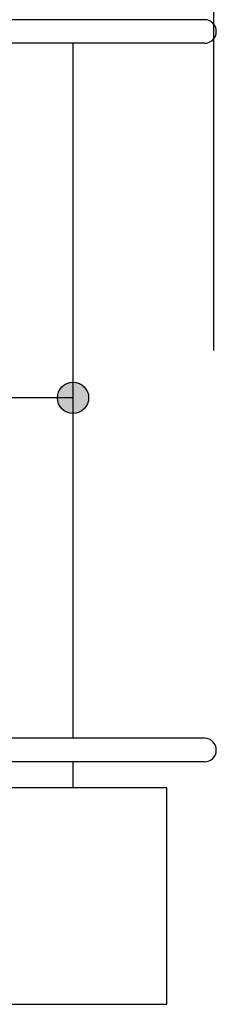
# Model space of a CAD drawing. Header units: inches. Extents: x -145354 to -97635, y 38777 to 78670.
# Tile 81 of 231: x -141186 to -141144, y 50244 to 50453. Entities that reach past the tile are written whole.
import ezdxf

# ---------------------------------------------------------------- set-up
doc = ezdxf.new("R2010")
doc.units = ezdxf.units.IN
doc.header["$MEASUREMENT"] = 0
doc.layers.get('0').update_dxf_attribs({"color": 101})
for name, color, linetype in [('Ele-balustrada', 64, 'Continuous'), ('Sch-opis', 51, 'Continuous'), ('W-idok', 9, 'Continuous')]:
    doc.layers.add(name, color=color, linetype=linetype)

# ---------------------------------------------------------------- blocks, each defined once
blk = doc.blocks.new('ozn_schody-kółko_d14')
at = {"ltscale": 25}
h = blk.add_hatch(color=256, dxfattribs=at)
edge = h.paths.add_edge_path()
edge.add_arc((0, 0), 3.33, 0, 360)
at = {"ltscale": 7}
blk.add_circle((0, 0), 3.33, dxfattribs=at)

msp = doc.modelspace()

# ---------------------------------------------------------------- linework, layer by layer
at = {"layer": 'Ele-balustrada'}
for p, q in [((-141146.31, 50452.96), (-141269.43, 50452.96)), ((-141146.31, 50447.96), (-141269.43, 50447.96)), ((-141146.31, 50300.32), (-141580.95, 50300.32)), ((-141146.31, 50295.32), (-141580.95, 50295.32))]:
    msp.add_line(p, q, dxfattribs=at)
for centre in [(-141146.31, 50450.46), (-141146.31, 50297.82)]:
    msp.add_arc(centre, 2.5, 270, 90, dxfattribs=at)
at = {"layer": 'Sch-opis'}
msp.add_lwpolyline([(-141174.31, 50372.65), (-141244.31, 50372.65)], dxfattribs=at)
at = {"layer": 'W-idok'}
for p, q in [((-141144.31, 50382.7), (-141144.31, 50475.58)), ((-141174.31, 50300.32), (-141174.31, 50447.96)), ((-141174.31, 50289.82), (-141174.31, 50295.32)), ((-141154.31, 50289.82), (-141591.16, 50289.82)), ((-141154.31, 50243.82), (-141154.31, 50289.82)), ((-141591.17, 50243.82), (-141154.31, 50243.82))]:
    msp.add_line(p, q, dxfattribs=at)

# ---------------------------------------------------------------- block references
at = {"layer": 'Sch-opis'}
msp.add_blockref('ozn_schody-kółko_d14', (-141174.31, 50372.65), dxfattribs=at)

doc.saveas('drawing.dxf')
